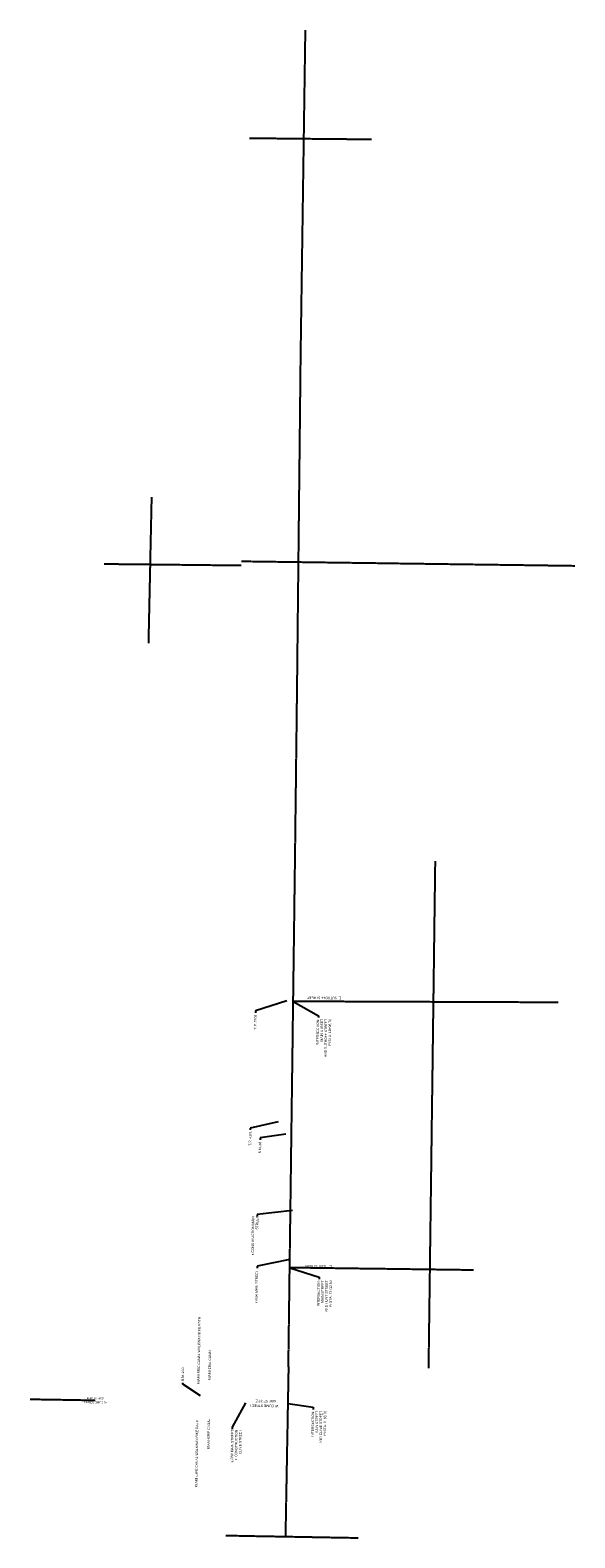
# Model space of a CAD drawing. Header units: feet. Extents: x 1458839 to 1460239, y 430234 to 434108.
import ezdxf

# ---------------------------------------------------------------- set-up
doc = ezdxf.new("R2010")
doc.units = ezdxf.units.FT
doc.header["$MEASUREMENT"] = 0
doc.linetypes.add('cl', pattern=[5, 0.09375, -0.09375, 4.625, -0.09375, 0.09375])
doc.layers.add('GE_P_Cells', color=1, linetype='Continuous')
doc.layers.add('RW_X_CL', color=180, linetype='cl')
doc.styles.get("Standard").update_dxf_attribs({"font": 'font31.shx'})
doc.styles.add('Style-font31', font='font31.shx')
doc.dimstyles.get("Standard").update_dxf_attribs({"dimtxt": 0.18, "dimasz": 0.18, "dimexe": 0.18, "dimexo": 0.0625, "dimgap": 0.09, "dimtad": 0, "dimtih": 1, "dimtoh": 1, "dimdec": 4, "dimzin": 0, "dimdsep": 46, "dimtxsty": 'Standard', "dimcen": 0.09, "dimadec": 0, "dimazin": 0, "dimtfac": 1, "dimtdec": 4, "dimtofl": 0, "dimtmove": 0, "dimatfit": 3, "dimfxl": 1, "dimtolj": 1, "dimtzin": 0, "dimarcsym": 0})

msp = doc.modelspace()

# ---------------------------------------------------------------- linework, layer by layer
at = {"layer": 'RW_X_CL'}
for p, q in [((1459534.8, 433273.4), (1459546.9, 434107.7)), ((1459716.7, 433826.6), (1459402.9, 433829.6)), ((1459525.6, 432421.2), (1459534.8, 433273.4)), ((1459144, 432532.8), (1459152, 432908.1)), ((1459381.9, 432731.9), (1459029.7, 432735.7)), ((1459382.1, 432743.4), (1460239, 432731.8)), ((1459520.2, 431971.7), (1459525.6, 432421.2)), ((1459503.1, 430673.4), (1459520.2, 431971.7)), ((1459863.6, 430670.2), (1459880.7, 431972.7)), ((1460196.5, 431609.6), (1459515.5, 431612.2)), ((1460196.5, 431609.6), (1459515.5, 431612.2)), ((1459978.4, 430921.9), (1459506.5, 430928.1)), ((1459503.1, 430673.4), (1459495.2, 430237.6)), ((1458839.4, 430590.5), (1459006.5, 430587.7)), ((1459342.2, 430240.3), (1459682.5, 430234.2))]:
    msp.add_line(p, q, dxfattribs=at)

# ---------------------------------------------------------------- texts
at = {"layer": 'GE_P_Cells', "color": 1, "linetype": 'Continuous', "lineweight": -3, "char_height": 6.25, "attachment_point": 8, "style": 'Style-font31'}
for s, insert, width, rotation in [('E. SUTHOFF STREET', (1459594.8, 431624.5), 96.804, 179.7833), ('T.P. #102', (1459420.9, 431559.3), 96.804, 89.2469), ('T.P. #101', (1459407.6, 431260.2), 96.804, 89.2469), ('B.M. #8', (1459433.1, 431236.8), 96.804, 89.2469), ('\\pxqr;{\\fISOCPEUR|b0|i0|c0|p0;℄} CONSTRUCTION MAIN STREET', (1459425.2, 431011.9), 96.804, 89.2469), ('{\\fISOCPEUR|b0|i0|c0|p0;℄} R/W MAIN STREET', (1459424.8, 430879.2), 96.804, 89.2469), ('E. HUNT STREET', (1459579.2, 430935.1), 96.804, 179.7833), ('MIAMI-ERIE CANAL WALKWAY/BIKE PATH', (1459276.2, 430715.4), 331.936, 89.2469), ('MIAMI-ERIE CANAL', (1459304, 430678.7), 96.804, 89.2469), ('B.M. #10', (1459234.7, 430654.3), 96.804, 89.2469), ('MIAMI-ERIE CANAL WALKWAY/BIKE PATH', (1459270.5, 430450.6), 331.936, 89.2469), ('MIAMI-ERIE CANAL', (1459301, 430501), 96.804, 89.2469), ('\\pxqr;{\\fISOCPEUR|b0|i0|c0|p0;℄} R/W MAIN STREET\\P{\\fISOCPEUR|b0|i0|c0|p0;℄ }CONSTRUCTION \\PCLIME STREET', (1459382.1, 430453.3), 116.6, 89.2469)]:
    msp.add_mtext(s, dxfattribs=dict(at, insert=insert, width=width, rotation=rotation))
at = {"layer": 'GE_P_Cells', "color": 1, "linetype": 'Continuous', "lineweight": -3, "char_height": 6.25, "width": 182.051, "attachment_point": 8, "rotation": 89.2469}
for s, insert in [('\\pxqr;INTERSECTION:\\PMAIN STREET \\PAND SUTHOFF STREET\\PPI STA. 19+96.70 ', (1459611.9, 431476.1)), ('\\pxqr;INTERSECTION:\\PMAIN STREET \\PAND HUNT STREET\\PPI STA. 13+12.50 ', (1459613.8, 430804.4)), ('\\pxqr;INTERSECTION:\\PMAIN STREET \\PAND CLIME STREET\\PPI STA. 9+63.70 ', (1459599.2, 430469.2))]:
    msp.add_mtext(s, dxfattribs=dict(at, insert=insert))
at = {"layer": 'GE_P_Cells', "color": 1, "linetype": 'Continuous', "lineweight": -3}
for s, insert, char_height, attachment_point, rotation in [('S89° 03\' 34"E', (1459006.5, 430590.5), 5, 2, 179.0596), ('S88° 57\' 33"E', (1459418.5, 430585.8), 6.25, 6, 179.2469), ('W CLIME STREET', (1459006.4, 430585), 5, 8, 179.0596), ('W CLIME STREET', (1459440.3, 430576.5), 6.25, 8, 178.9593)]:
    msp.add_mtext(s, dxfattribs=dict(at, insert=insert, char_height=char_height, attachment_point=attachment_point, rotation=rotation))

# ---------------------------------------------------------------- leaders
at = {"layer": 'GE_P_Cells'}
for points, override in [([(1459499.3, 431614.2), (1459418.2, 431588.5), (1459418.2, 431583.4)], {"dimscale": 20, "dimasz": 0.25, "dimgap": 0.09, "dimtad": 0}), ([(1459515.5, 431612.2), (1459580.2, 431575.7), (1459580.2, 431570.7)], {"dimscale": 20, "dimasz": 0.25, "dimgap": 0.09, "dimtad": 0}), ([(1459476.3, 431303.1), (1459404.9, 431287.1), (1459404.8, 431282.1)], {"dimscale": 20, "dimasz": 0.25, "dimgap": 0.09, "dimtad": 0}), ([(1459496.2, 431271.7), (1459430.4, 431261.7), (1459430.3, 431256.7)], {"dimscale": 20, "dimasz": 0.25, "dimgap": 0.09, "dimtad": 0}), ([(1459513.7, 431075.1), (1459422.8, 431064.9), (1459422.8, 431059.8)], {"dimscale": 20, "dimasz": 0.25, "dimgap": 0.09, "dimtad": 0}), ([(1459506.7, 430949.6), (1459422.5, 430932.2), (1459422.4, 430927.1)], {"dimscale": 20, "dimasz": 0.25, "dimgap": 0.09, "dimtad": 0}), ([(1459506.5, 430928.1), (1459582.1, 430904), (1459582.1, 430899)], {"dimscale": 20, "dimasz": 0.25, "dimgap": 0.09, "dimtad": 0}), ([(1459277.3, 430599.4), (1459232, 430629.4), (1459232, 430632.7)], {"dimscale": 20, "dimasz": 0.25}), ([(1459392.5, 430581.3), (1459358.4, 430518.4), (1459358.3, 430513.4)], {"dimscale": 20, "dimasz": 0.25, "dimgap": 0.09, "dimtad": 0}), ([(1459501.4, 430579.3), (1459566.4, 430570.2), (1459566.2, 430563.6)], {"dimscale": 20, "dimasz": 0.25, "dimgap": 0.09, "dimtad": 0})]:
    msp.add_leader(points, dimstyle='Standard', override=override, dxfattribs=at)

doc.saveas('drawing.dxf')
